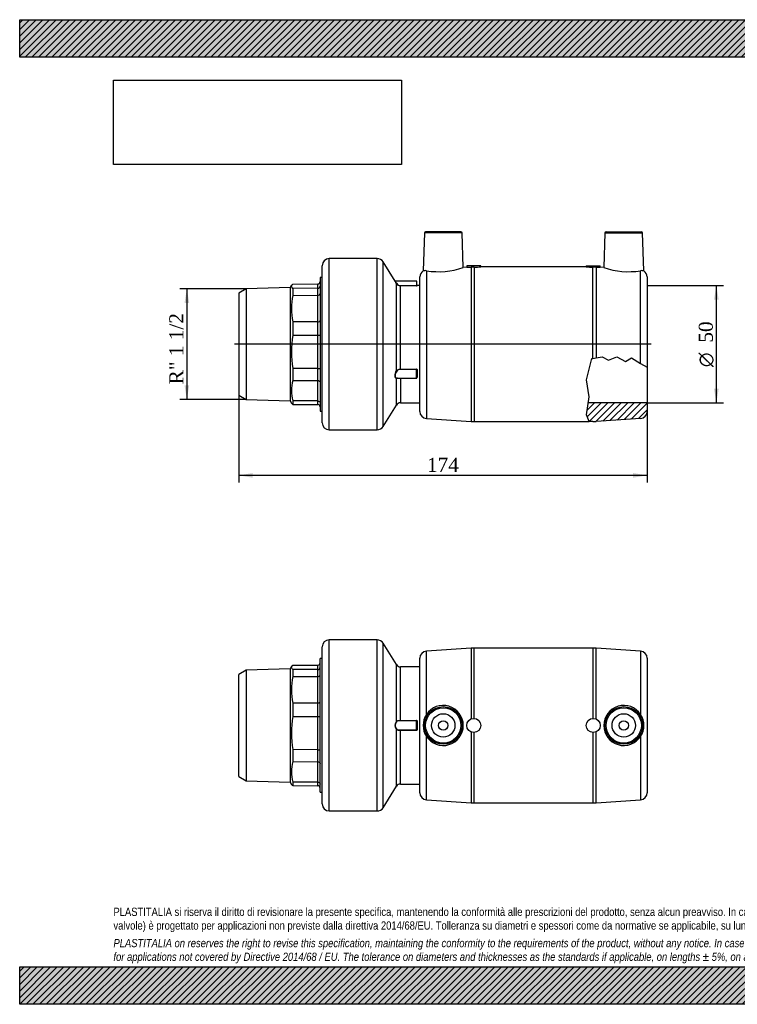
# Model space of a CAD drawing. Header units: millimetres. Extents: x 0 to 594, y 0 to 420.
# Tile 1 of 2: x 0 to 306, y 0 to 420. Entities that reach past the tile are written whole.
import ezdxf
from ezdxf.enums import TextEntityAlignment as Align
from ezdxf.lldxf.tags import DXFTag

# ---------------------------------------------------------------- set-up
doc = ezdxf.new("R2010")
doc.units = ezdxf.units.MM
doc.header["$LTSCALE"] = 2
for name, color, linetype in [('Default', 7, 'Continuous'), ('DV3_Default', 7, 'Continuous'), ('IOM050C', 7, 'Continuous'), ('MP050C', 7, 'Continuous'), ('PARTE_PE_050', 7, 'Continuous')]:
    doc.layers.add(name, color=color, linetype=linetype)
doc.styles.add('SEACAD_Solid_Edge_ANSI1_Symbols', font='semeca1.ttf')
doc.styles.add('SEACAD_Times_New_Roman', font='times.ttf')
tags = doc.linetypes.add('CENTER2', pattern=[28.575, 19.05, -3.175, 3.175, -3.175]).pattern_tags.tags
tags[10:11] = [DXFTag(74, 4), DXFTag(75, 0), DXFTag(340, '0'), DXFTag(46, 0.0), DXFTag(50, 0.0), DXFTag(44, 0.0), DXFTag(45, 0.0)]
tags[8:9] = [DXFTag(74, 4), DXFTag(75, 0), DXFTag(340, '0'), DXFTag(46, 0.0), DXFTag(50, 0.0), DXFTag(44, 0.0), DXFTag(45, 0.0)]
tags[6:7] = [DXFTag(74, 4), DXFTag(75, 0), DXFTag(340, '0'), DXFTag(46, 0.0), DXFTag(50, 0.0), DXFTag(44, 0.0), DXFTag(45, 0.0)]
tags[4:5] = [DXFTag(74, 4), DXFTag(75, 0), DXFTag(340, '0'), DXFTag(46, 0.0), DXFTag(50, 0.0), DXFTag(44, 0.0), DXFTag(45, 0.0)]
doc.dimstyles.new('ANSImm', dxfattribs={"dimtxt": 6, "dimasz": 6, "dimexe": 3, "dimexo": 0, "dimgap": 1.5, "dimtad": 1, "dimdec": 0, "dimdsep": 46, "dimtxsty": 'SEACAD_Times_New_Roman', "dimblk1": '_SE_FILLED', "dimblk2": '_SE_FILLED', "dimsah": 1, "dimcen": 3, "dimazin": 0, "dimtfac": 0.85, "dimtdec": 3, "dimtofl": 0, "dimtmove": 0, "dimatfit": 3, "dimfxl": 1, "dimarcsym": 0})
picture_1 = doc.add_image_def('image1.jpg', size_in_pixel=(4302, 1260))

# ---------------------------------------------------------------- blocks, each defined once
blk = doc.blocks.new('SE')
at = {"layer": 'IOM050C', "color": 7, "linetype": 'Continuous'}
for p, q in [((128.16, 90.46), (128.16, 147.46)), ((129.06, 147.46), (128.16, 147.46)), ((115.46, 143.15), (96.66, 142.56)), ((116.03, 144.13), (115.46, 143.15)), ((115.46, 143.15), (115.46, 94.77)), ((116.48, 144.63), (127.17, 144.67)), ((127.17, 142.81), (116.48, 142.76)), ((127.17, 142.81), (127.17, 144.67)), ((127.17, 139.84), (127.17, 142.81)), ((96.66, 142.56), (93.46, 140.72)), ((93.46, 97.2), (93.46, 140.72)), ((96.66, 142.56), (96.66, 95.36)), ((116.48, 142.76), (116.48, 139.81)), ((116.48, 139.81), (127.17, 139.84)), ((127.17, 128.51), (127.17, 139.84)), ((127.17, 128.51), (116.48, 128.49)), ((116.48, 128.49), (116.48, 122.78)), ((127.17, 122.78), (127.17, 128.51)), ((116.48, 122.78), (127.17, 122.78)), ((127.17, 108.62), (127.17, 122.78)), ((127.17, 108.62), (116.48, 108.63)), ((116.48, 108.63), (116.48, 103.51)), ((127.17, 103.48), (127.17, 108.62)), ((116.48, 103.51), (127.17, 103.48)), ((127.17, 94.78), (127.17, 103.48)), ((93.46, 97.2), (96.66, 95.36)), ((96.66, 95.36), (115.46, 94.77)), ((115.46, 94.77), (116.03, 93.79)), ((127.17, 94.78), (116.48, 94.82)), ((116.48, 94.82), (116.48, 93.29)), ((116.48, 93.29), (127.17, 93.25)), ((127.17, 93.25), (127.17, 94.78)), ((128.16, 90.46), (129.06, 90.46))]:
    blk.add_line(p, q, dxfattribs=at)
for centre, radius, start, end in [((127.16, 145.68), 1, 270.5283, 0.2661), ((127.18, 143.8), 0.987, 269.4783, 359.2236), ((143.86, 134.15), 27.96, 168.3221, 191.6779), ((159.41, 115.7), 43.51, 170.6437, 189.3563), ((127.38, 163.48), 40.7, 269.7009, 271.1025), ((132.48, 99.17), 16.58, 164.8177, 195.1823), ((127.16, 92.24), 1, 359.7339, 89.4717)]:
    blk.add_arc(centre, radius, start, end, dxfattribs=at)
for points in [[(116.48, 142.76), (116.1, 143.07), (115.7, 143.69), (116.1, 144.31), (116.48, 144.63)], [(116.02, 93.8), (116.12, 93.63), (116.27, 93.46), (116.48, 93.29)]]:
    blk.add_open_spline(points, degree=3, dxfattribs=at)
for points in [[(127.17, 139.84), (127.3, 139.84), (127.43, 139.86), (127.67, 139.93), (127.78, 139.99), (127.97, 140.12), (128.04, 140.2), (128.14, 140.37), (128.16, 140.47), (128.16, 140.56)], [(127.17, 128.51), (127.3, 128.51), (127.43, 128.52), (127.67, 128.57), (127.78, 128.61), (127.97, 128.7), (128.04, 128.76), (128.14, 128.88), (128.16, 128.94), (128.16, 129.01)], [(127.17, 108.62), (127.3, 108.62), (127.43, 108.61), (127.67, 108.58), (127.78, 108.56), (127.97, 108.51), (128.04, 108.48), (128.14, 108.42), (128.16, 108.38), (128.16, 108.35)], [(127.17, 103.48), (127.3, 103.48), (127.43, 103.46), (127.67, 103.38), (127.78, 103.33), (127.97, 103.2), (128.04, 103.12), (128.14, 102.95), (128.16, 102.86), (128.16, 102.77)], [(127.17, 94.78), (127.3, 94.78), (127.43, 94.76), (127.67, 94.67), (127.78, 94.6), (127.97, 94.44), (128.04, 94.34), (128.14, 94.13), (128.16, 94.02), (128.16, 93.9)]]:
    blk.add_open_spline(points, degree=3, knots=[0, 0, 0, 0, 0.25, 0.25, 0.5, 0.5, 0.75, 0.75, 1, 1, 1, 1], dxfattribs=at)
at = {"layer": 'MP050C', "color": 7, "linetype": 'Continuous'}
for p, q in [((192.55, 151.91), (173.51, 150.65)), ((192.55, 151.91), (192.55, 121.72)), ((193.88, 121.95), (193.88, 151.96)), ((244.55, 151.96), (193.88, 151.96)), ((244.55, 151.96), (244.55, 121.95)), ((245.88, 121.72), (245.88, 151.91)), ((264.91, 150.65), (245.88, 151.91)), ((170.71, 90.27), (170.71, 147.65)), ((173.51, 123.63), (173.51, 150.65)), ((264.91, 150.65), (264.91, 123.63)), ((267.71, 147.65), (267.71, 90.27)), ((173.51, 87.27), (173.51, 114.29)), ((192.55, 116.19), (192.55, 86)), ((193.88, 85.96), (193.88, 115.96)), ((244.55, 115.96), (244.55, 85.96)), ((245.88, 86), (245.88, 116.19)), ((264.91, 114.29), (264.91, 87.27)), ((173.51, 87.27), (192.55, 86)), ((193.88, 85.96), (244.55, 85.96)), ((245.88, 86), (264.91, 87.27))]:
    blk.add_line(p, q, dxfattribs=at)
for centre, radius in [((180.71, 118.96), 8.02), ((180.71, 118.96), 7.52), ((257.71, 118.96), 8.02), ((257.71, 118.96), 7.52), ((180.71, 118.96), 5), ((193.71, 118.96), 3), ((244.71, 118.96), 3), ((257.71, 118.96), 5), ((180.71, 118.96), 2), ((257.71, 118.96), 2)]:
    blk.add_circle(centre, radius, dxfattribs=at)
for centre, radius, start, end in [((193.88, 131.96), 20, 90, 93.8141), ((244.55, 131.96), 20, 86.1859, 90), ((173.71, 147.65), 3, 93.8141, 180), ((264.71, 147.65), 3, 0, 86.1859), ((180.69, 118.96), 8.56, 213.0614, 146.9386), ((257.74, 118.96), 8.56, 33.0617, 326.9383), ((180.7, 118.96), 8.57, 146.9634, 213.0366), ((257.73, 118.96), 8.57, 326.9634, 33.0366), ((173.71, 90.27), 3, 180, 266.1859), ((264.71, 90.27), 3, 273.8141, 0), ((193.88, 105.96), 20, 266.1859, 270), ((244.55, 105.96), 20, 270, 273.8141)]:
    blk.add_arc(centre, radius, start, end, dxfattribs=at)
at = {"layer": 'PARTE_PE_050', "color": 7, "linetype": 'Continuous'}
for p, q in [((132.06, 82.46), (132.06, 155.46)), ((152.52, 155.46), (132.06, 155.46)), ((152.52, 82.46), (152.52, 155.46)), ((129.06, 85.46), (129.06, 152.46)), ((155.06, 83.87), (155.06, 154.05)), ((160.77, 144.9), (155.06, 154.05)), ((160.77, 120.8), (160.77, 144.9)), ((162.46, 121.05), (162.46, 143.96)), ((170.71, 143.96), (162.46, 143.96)), ((162.46, 121.05), (169.36, 121.05)), ((162.46, 120.96), (162.46, 121.05)), ((169.36, 120.96), (162.46, 120.96)), ((169.36, 120.96), (169.36, 121.05)), ((169.36, 116.96), (169.36, 120.96)), ((169.46, 120.86), (169.46, 117.06)), ((169.56, 120.85), (169.56, 117.07)), ((160.77, 93.02), (160.77, 117.12)), ((162.46, 116.96), (169.36, 116.96)), ((162.46, 116.87), (162.46, 116.96)), ((169.36, 116.87), (162.46, 116.87)), ((162.46, 93.96), (162.46, 116.87)), ((169.36, 116.87), (169.36, 116.96)), ((155.06, 83.87), (160.77, 93.02)), ((162.46, 93.96), (170.71, 93.96)), ((132.06, 82.46), (152.52, 82.46))]:
    blk.add_line(p, q, dxfattribs=at)
for centre, radius, start, end in [((132.06, 152.46), 3, 90, 180), ((152.52, 152.46), 3, 31.9463, 90), ((162.46, 145.96), 2, 211.9463, 270), ((163.01, 118.96), 2.9, 140.7336, 219.2664), ((162.87, 118.96), 2.68, 139.062, 220.938), ((169.36, 120.85), 0.2, 359.9496, 89.9756), ((169.36, 120.86), 0.101, 359.6275, 89.7122), ((169.36, 117.07), 0.2, 270.0245, 0.0504), ((169.36, 117.06), 0.101, 270.3091, 0.3513), ((162.46, 91.96), 2, 90, 148.0537), ((132.06, 85.46), 3, 180, 270), ((152.52, 85.46), 3, 270, 328.0537)]:
    blk.add_arc(centre, radius, start, end, dxfattribs=at)
for centre, major_axis, ratio, start_param, end_param in [((160.85, 120.8), (-0.0676, 0.0737), 0.776648, 0.993347, 2.273484), ((169.56, 120.86), (-0.1, 0), 0.075574, 0, 1.570796), ((160.85, 117.12), (-0.0676, -0.0737), 0.776648, 4.009701, 5.289839), ((169.56, 117.06), (-0.1, 0), 0.075574, 4.712389, 6.283185)]:
    blk.add_ellipse(centre, major_axis=major_axis, ratio=ratio, start_param=start_param, end_param=end_param, dxfattribs=at)
for points, knots in [([(160.77, 120.8), (160.85, 120.87), (160.95, 120.92), (161.19, 120.99), (161.33, 121.01), (161.62, 121.04), (161.79, 121.04), (162.12, 121.05), (162.29, 121.05), (162.46, 121.05)], [0, 0, 0, 0, 0.25, 0.25, 0.5, 0.5, 0.75, 0.75, 1, 1, 1, 1]), ([(162.46, 120.96), (162.3, 120.96), (162.14, 120.96), (161.83, 120.95), (161.67, 120.95), (161.39, 120.92), (161.26, 120.9), (161.03, 120.83), (160.93, 120.78), (160.85, 120.71)], [0, 0, 0, 0, 0.25, 0.25, 0.5, 0.5, 0.75, 0.75, 1, 1, 1, 1]), ([(162.46, 116.87), (162.29, 116.87), (162.12, 116.87), (161.78, 116.88), (161.62, 116.88), (161.32, 116.91), (161.19, 116.93), (160.95, 117), (160.85, 117.05), (160.77, 117.12)], [0, 0, 0, 0, 0.25, 0.25, 0.5, 0.5, 0.75, 0.75, 1, 1, 1, 1]), ([(160.85, 117.21), (160.93, 117.14), (161.03, 117.09), (161.26, 117.02), (161.39, 117), (161.81, 116.96), (162.14, 116.96), (162.46, 116.96)], [0, 0, 0, 0, 0.25, 0.25, 0.5, 0.5, 1, 1, 1, 1])]:
    blk.add_open_spline(points, degree=3, knots=knots, dxfattribs=at)
blk = doc.blocks.new('SE2')
at = {"layer": 'MP050C', "linetype": 'Continuous'}
h = blk.add_hatch(dxfattribs=at)
h.set_pattern_fill('LINE', scale=0.62992, angle=45, style=0)
edge = h.paths.add_edge_path()
edge.add_line((241.82, 251.42), (243, 248.57))
edge.add_line((243, 248.57), (244.55, 248.57))
edge.add_arc((244.55, 268.57), 20, 270, 273.8141)
edge.add_line((245.88, 248.61), (264.91, 249.88))
edge.add_arc((264.71, 252.87), 3, 273.8141, 360)
edge.add_line((267.71, 252.87), (267.71, 256.57))
edge.add_line((267.71, 256.57), (242.57, 256.57))
edge.add_line((242.57, 256.57), (241.82, 251.42))
at = {"layer": 'DV3_Default', "color": 7, "linetype": 'CENTER2'}
blk.add_line((269.46, 281.57), (91.71, 281.57), dxfattribs=at)
at = {"layer": 'IOM050C', "color": 7, "linetype": 'Continuous'}
for p, q in [((116.02, 306.73), (115.46, 305.76)), ((116.48, 307.23), (127.17, 307.28)), ((127.17, 305.42), (127.17, 307.28)), ((128.16, 310.07), (128.16, 253.07)), ((129.06, 310.07), (128.16, 310.07)), ((96.66, 305.17), (93.46, 303.32)), ((93.46, 303.32), (93.46, 259.81)), ((115.46, 305.76), (96.66, 305.17)), ((96.66, 305.17), (96.66, 257.97)), ((115.46, 305.76), (115.46, 257.37)), ((127.17, 305.42), (116.48, 305.37)), ((116.48, 305.37), (116.48, 302.41)), ((116.48, 302.41), (127.17, 302.45)), ((127.17, 302.45), (127.17, 305.42)), ((127.17, 291.12), (127.17, 302.45)), ((127.17, 291.12), (116.48, 291.09)), ((116.48, 291.09), (116.48, 285.38)), ((127.17, 285.38), (127.17, 291.12)), ((116.48, 285.38), (127.17, 285.38)), ((127.17, 271.22), (127.17, 285.38)), ((127.17, 271.22), (116.48, 271.24)), ((116.48, 271.24), (116.48, 266.12)), ((127.17, 266.08), (127.17, 271.22)), ((116.48, 266.12), (127.17, 266.08)), ((127.17, 257.39), (127.17, 266.08)), ((93.46, 259.81), (96.66, 257.97)), ((96.66, 257.97), (115.46, 257.37)), ((115.46, 257.37), (116.02, 256.4)), ((127.17, 257.39), (116.48, 257.43)), ((116.48, 257.43), (116.48, 255.9)), ((127.17, 255.85), (127.17, 257.39)), ((116.48, 255.9), (127.17, 255.85)), ((128.16, 253.07), (129.06, 253.07))]:
    blk.add_line(p, q, dxfattribs=at)
for centre, radius, start, end in [((127.16, 308.29), 1, 270.5295, 0.2649), ((143.86, 296.75), 27.96, 168.3221, 191.6779), ((127.18, 306.4), 0.987, 269.4759, 359.2261), ((159.41, 278.31), 43.51, 170.6437, 189.3563), ((127.39, 324.65), 39.27, 269.6753, 271.1281), ((132.48, 261.77), 16.58, 164.8177, 195.1823), ((127.16, 254.85), 1, 359.7351, 89.4705)]:
    blk.add_arc(centre, radius, start, end, dxfattribs=at)
for points in [[(116.48, 305.37), (116.1, 305.68), (115.7, 306.3), (116.1, 306.92), (116.48, 307.23)], [(116.02, 256.4), (116.12, 256.24), (116.27, 256.07), (116.48, 255.9)]]:
    blk.add_open_spline(points, degree=3, dxfattribs=at)
for points in [[(127.17, 302.45), (127.43, 302.45), (127.69, 302.53), (128.06, 302.79), (128.16, 302.98), (128.16, 303.17)], [(127.17, 291.12), (127.43, 291.12), (127.69, 291.17), (128.06, 291.36), (128.16, 291.49), (128.16, 291.62)], [(127.17, 271.22), (127.43, 271.22), (127.69, 271.19), (128.06, 271.1), (128.16, 271.03), (128.16, 270.96)], [(127.17, 266.08), (127.43, 266.08), (127.69, 266), (128.06, 265.74), (128.16, 265.56), (128.16, 265.37)], [(127.17, 257.39), (127.43, 257.39), (127.69, 257.29), (128.06, 256.97), (128.16, 256.74), (128.16, 256.51)]]:
    blk.add_open_spline(points, degree=3, knots=[0, 0, 0, 0, 0.5, 0.5, 1, 1, 1, 1], dxfattribs=at)
at = {"layer": 'MP050C', "color": 7, "linetype": 'Continuous'}
for p, q in [((172.7, 329.08), (172.13, 312.81)), ((188.73, 329.08), (172.7, 329.08)), ((188.23, 329.57), (173.2, 329.57)), ((189.25, 314.3), (188.73, 329.08)), ((249.7, 329.08), (249.18, 314.3)), ((249.7, 329.08), (265.73, 329.08)), ((250.2, 329.57), (265.23, 329.57)), ((266.3, 312.81), (265.73, 329.08)), ((196.71, 315.07), (190.71, 315.07)), ((190.71, 315.07), (190.71, 314.4)), ((196.71, 314.57), (196.71, 315.07)), ((241.71, 315.07), (247.71, 315.07)), ((241.71, 315.07), (241.71, 314.57)), ((247.71, 314.4), (247.71, 315.07)), ((173.51, 312.91), (173.51, 249.88)), ((190.71, 314.4), (189.24, 314.3)), ((192.55, 314.41), (192.55, 248.61)), ((193.88, 314.43), (193.88, 248.57)), ((241.71, 314.57), (196.71, 314.57)), ((244.55, 275.5), (244.55, 314.43)), ((245.88, 314.41), (245.88, 275.71)), ((249.18, 314.3), (247.71, 314.4)), ((264.91, 273.4), (264.91, 312.91)), ((170.71, 252.87), (170.71, 310.26)), ((267.71, 310.26), (267.71, 271.73)), ((241.82, 266.37), (244.07, 275.43)), ((244.07, 275.43), (244.55, 275.5)), ((244.55, 275.5), (245.88, 275.71)), ((245.88, 275.71), (248.5, 276.12)), ((248.5, 276.12), (251.23, 274.74)), ((251.23, 274.74), (254.75, 276.12)), ((254.75, 276.12), (258.42, 274.21)), ((258.42, 274.21), (261.03, 275.71)), ((261.03, 275.71), (264.91, 273.4)), ((264.91, 273.4), (267.71, 271.73)), ((267.71, 271.73), (267.71, 256.57)), ((242.95, 259.15), (241.82, 266.37)), ((241.82, 251.42), (242.95, 259.15)), ((267.71, 256.57), (242.57, 256.57)), ((267.71, 256.57), (267.71, 252.87)), ((173.51, 249.88), (192.55, 248.61)), ((193.88, 248.57), (243, 248.57)), ((243, 248.57), (241.82, 251.42)), ((244.55, 248.57), (243, 248.57)), ((264.91, 249.88), (245.88, 248.61))]:
    blk.add_line(p, q, dxfattribs=at)
for centre, radius, start, end in [((173.2, 329.07), 0.5, 90, 178), ((188.23, 329.07), 0.5, 2, 90), ((250.2, 329.07), 0.5, 90, 178), ((265.23, 329.07), 0.5, 2, 90), ((173.71, 310.26), 3, 121.8529, 180), ((173.01, 310.21), 2.74, 79.4573, 108.8243), ((178.63, 344.63), 32.13, 260.8399, 289.2939), ((194.13, 263.98), 50.45, 90.2886, 91.7999), ((193.7, 347.62), 33.19, 270.3018, 275.2021), ((244.72, 347.62), 33.19, 264.7979, 269.6982), ((244.29, 263.98), 50.45, 88.2002, 89.7114), ((259.81, 344.72), 32.22, 250.7447, 279.1215), ((265.41, 310.21), 2.74, 71.1757, 100.5427), ((264.71, 310.26), 3, 0, 58.1473), ((173.71, 252.87), 3, 180, 266.1859), ((264.71, 252.87), 3, 273.8141, 0), ((193.88, 268.57), 20, 266.1859, 270), ((244.55, 268.57), 20, 270, 273.8141)]:
    blk.add_arc(centre, radius, start, end, dxfattribs=at)
for points, knots in [([(190.71, 314.4), (190.71, 314.4), (190.89, 314.39), (191.54, 314.39), (192, 314.39), (192.55, 314.41)], [0.5000396, 0.5000396, 0.5000396, 0.5000396, 0.75, 0.75, 1, 1, 1, 1]), ([(245.88, 314.41), (246.42, 314.39), (246.89, 314.39), (247.54, 314.39), (247.71, 314.4), (247.71, 314.4), (247.71, 314.4), (247.71, 314.4)], [0, 0, 0, 0, 0.25, 0.25, 0.5, 0.5, 0.5000396, 0.5000396, 0.5000396, 0.5000396])]:
    blk.add_open_spline(points, degree=3, knots=knots, dxfattribs=at)
at = {"layer": 'PARTE_PE_050', "color": 7, "linetype": 'Continuous'}
for p, q in [((129.06, 248.07), (129.06, 315.07)), ((132.06, 245.07), (132.06, 318.07)), ((152.52, 318.07), (132.06, 318.07)), ((152.52, 245.07), (152.52, 318.07)), ((155.06, 246.48), (155.06, 316.65)), ((160.13, 308.53), (155.06, 316.65)), ((169.36, 308.49), (160.21, 308.49)), ((160.77, 270.22), (160.77, 307.44)), ((169.36, 308.49), (169.36, 306.57)), ((169.46, 306.59), (169.46, 308.39)), ((162.46, 306.57), (169.36, 306.57)), ((162.46, 306.48), (162.46, 306.57)), ((169.36, 306.48), (162.46, 306.48)), ((162.46, 270.92), (162.46, 306.48)), ((169.36, 306.48), (169.36, 306.57)), ((169.56, 306.5), (169.56, 306.57)), ((170.71, 306.57), (169.56, 306.57)), ((162.46, 270.92), (169.36, 270.92)), ((162.46, 270.79), (162.46, 270.92)), ((169.36, 270.79), (162.46, 270.79)), ((169.36, 270.79), (169.36, 270.92)), ((169.36, 267.11), (169.36, 270.79)), ((169.46, 270.7), (169.46, 267.21)), ((169.56, 270.74), (169.56, 267.47)), ((160.77, 255.62), (160.77, 267.04)), ((160.83, 267.11), (169.36, 267.11)), ((162.46, 267.11), (162.46, 256.57)), ((162.46, 256.57), (170.71, 256.57)), ((155.06, 246.48), (160.77, 255.62)), ((132.06, 245.07), (152.52, 245.07))]:
    blk.add_line(p, q, dxfattribs=at)
for centre, radius, start, end in [((132.06, 315.07), 3, 90, 180), ((152.52, 315.07), 3, 31.9463, 90), ((160.21, 308.59), 0.1, 209.9034, 270.5315), ((221.05, 345.22), 71.06, 211.1221, 212.1055), ((162.46, 308.45), 1.97, 210.7321, 270.0689), ((162.45, 308.47), 1.89, 212.5626, 270.5394), ((169.36, 308.39), 0.1, 0, 90), ((169.56, 306.67), 0.1, 180, 270), ((169.37, 270.73), 0.191, 2.9519, 92.6241), ((169.36, 270.69), 0.0988, 0.582, 90.6751), ((162.91, 258.85), 8.46, 102.2398, 104.6619), ((169.36, 267.21), 0.1, 270, 0), ((162.46, 254.57), 2, 90, 148.0537), ((132.06, 248.07), 3, 180, 270), ((152.52, 248.07), 3, 270, 328.0537)]:
    blk.add_arc(centre, radius, start, end, dxfattribs=at)
for centre, major_axis, ratio, start_param, end_param in [((160.85, 307.5), (-0.0858, -0.0513), 0.42576, 0.041437, 1.321575), ((169.56, 306.59), (-0.1, 0), 0.99714, 0, 1.570796), ((160.85, 270.2), (-0.0852, 0.0523), 0.459717, 0.565455, 1.845593), ((169.56, 270.7), (-0.1, 0), 0.433121, 4.712389, 6.283185), ((160.85, 267.01), (0.0042, -0.0999), 0.885477, 3.203799, 4.374077), ((169.56, 267.41), (-0.1, 0), 0.564019, 4.712389, 6.283185)]:
    blk.add_ellipse(centre, major_axis=major_axis, ratio=ratio, start_param=start_param, end_param=end_param, dxfattribs=at)
for points, knots in [([(160.77, 307.44), (160.58, 307.75), (160.42, 308.02), (160.19, 308.42), (160.13, 308.53), (160.13, 308.53)], [0, 0, 0, 0, 0.25, 0.25, 0.4990955, 0.4990955, 0.4990955, 0.4990955]), ([(169.36, 306.57), (169.37, 306.57), (169.38, 306.57), (169.38, 306.57), (169.4, 306.58), (169.41, 306.58), (169.42, 306.58), (169.43, 306.58), (169.43, 306.58), (169.44, 306.58), (169.45, 306.58), (169.45, 306.59), (169.46, 306.59), (169.46, 306.59), (169.46, 306.59), (169.46, 306.59)], [0, 0, 0, 0, 0.132895, 0.132895, 0.132895, 0.345666, 0.345666, 0.345666, 0.561604, 0.561604, 0.561604, 0.780165, 0.780165, 0.780165, 1, 1, 1, 1]), ([(169.36, 306.48), (169.42, 306.48), (169.47, 306.48), (169.54, 306.49), (169.56, 306.49), (169.56, 306.5)], [0, 0, 0, 0, 0.5, 0.5, 1, 1, 1, 1]), ([(160.77, 267.04), (160.58, 267.03), (160.42, 267.11), (160.19, 267.47), (160.13, 267.74), (160.13, 268.43), (160.19, 268.82), (160.42, 269.57), (160.58, 269.92), (160.77, 270.22)], [0, 0, 0, 0, 0.25, 0.25, 0.5, 0.5, 0.75, 0.75, 1, 1, 1, 1]), ([(160.85, 270.14), (160.67, 269.86), (160.51, 269.53), (160.28, 268.82), (160.21, 268.44), (160.21, 267.78), (160.28, 267.52), (160.5, 267.18), (160.66, 267.11), (160.83, 267.11)], [0, 0, 0, 0, 0.25, 0.25, 0.5, 0.5, 0.75, 0.75, 0.9898587, 0.9898587, 0.9898587, 0.9898587]), ([(160.77, 270.22), (160.93, 270.48), (161.18, 270.66), (161.77, 270.87), (162.11, 270.92), (162.46, 270.92)], [0, 0, 0, 0, 0.5, 0.5, 1, 1, 1, 1]), ([(162.46, 270.79), (162.14, 270.79), (161.81, 270.75), (161.25, 270.56), (161.01, 270.39), (160.85, 270.14)], [0, 0, 0, 0, 0.5, 0.5, 1, 1, 1, 1]), ([(169.46, 267.32), (169.48, 267.33), (169.49, 267.34), (169.54, 267.38), (169.56, 267.42), (169.56, 267.47)], [0.333411, 0.333411, 0.333411, 0.333411, 0.5, 0.5, 1, 1, 1, 1])]:
    blk.add_open_spline(points, degree=3, knots=knots, dxfattribs=at)
blk = doc.blocks.new('GDimGGroup')
at = {"layer": 'Default', "linetype": 'Continuous'}
for points in [[(298.22, 300.57), (297.22, 306.57), (296.22, 300.57)], [(298.22, 262.57), (296.22, 262.57), (297.22, 256.57)]]:
    blk.add_hatch(color=7, dxfattribs=at).paths.add_polyline_path(points)
at = {"layer": 'Default', "color": 7, "linetype": 'Continuous'}
for p, q in [((267.71, 306.57), (300.22, 306.57)), ((297.22, 256.57), (297.22, 306.57)), ((267.71, 256.57), (300.22, 256.57))]:
    blk.add_line(p, q, dxfattribs=at)
for s, style, p in [('50', 'SEACAD_Times_New_Roman', (289.72, 282.24)), ('O', 'SEACAD_Solid_Edge_ANSI1_Symbols', (289.72, 271.8))]:
    blk.add_text(s, height=6, rotation=90, dxfattribs=dict(at, style=style)).set_placement(p, align=Align.TOP_LEFT)
blk = doc.blocks.new('DMBLK14')
at = {"layer": 'Default', "linetype": 'Continuous'}
for points in [[(99.46, 224.62), (99.46, 226.62), (93.46, 225.62)], [(261.71, 224.62), (267.71, 225.62), (261.71, 226.62)]]:
    blk.add_hatch(color=7, dxfattribs=at).paths.add_polyline_path(points)
at = {"layer": 'Default', "color": 7, "linetype": 'Continuous'}
for p, q in [((93.46, 259.81), (93.46, 222.62)), ((267.71, 252.87), (267.71, 222.62)), ((267.71, 225.62), (93.46, 225.62))]:
    blk.add_line(p, q, dxfattribs=at)
at = {"layer": 'Default', "color": 7, "linetype": 'Continuous', "style": 'SEACAD_Times_New_Roman'}
blk.add_text('174', height=6, dxfattribs=at).set_placement((173.76, 233.12), align=Align.TOP_LEFT)
blk = doc.blocks.new('_SE_FILLED')
at = {"color": 0}
blk.add_line((0, 0), (-1, 0), dxfattribs=at)
blk.add_solid([(0, 0), (-1, -0.1665), (-1, 0.1665), (0, 0)], dxfattribs=at)
blk = doc.blocks.new('GDimGGroup1')
at = {"layer": 'Default', "linetype": 'Continuous'}
for points in [[(70.32, 299.17), (72.32, 299.17), (71.32, 305.17)], [(70.32, 263.97), (71.32, 257.97), (72.32, 263.97)]]:
    blk.add_hatch(color=7, dxfattribs=at).paths.add_polyline_path(points)
at = {"layer": 'Default', "color": 7, "linetype": 'Continuous'}
for p, q in [((96.66, 305.17), (68.32, 305.17)), ((71.32, 305.17), (71.32, 257.97)), ((96.66, 257.97), (68.32, 257.97))]:
    blk.add_line(p, q, dxfattribs=at)
at = {"layer": 'Default', "color": 7, "linetype": 'Continuous', "style": 'SEACAD_Times_New_Roman'}
blk.add_text('R" 1 1/2', height=6, rotation=90, dxfattribs=at).set_placement((63.82, 264.47), align=Align.TOP_LEFT)

msp = doc.modelspace()

# ---------------------------------------------------------------- hatches: boundary and pattern name
at = {"layer": 'Default', "linetype": 'Continuous'}
h = msp.add_hatch(dxfattribs=at)
h.set_pattern_fill('LINE', scale=0.62992, angle=45, style=0)
h.paths.add_polyline_path([(594, 404), (594, 420), (0, 420), (0, 404)])
for points in [[(594, 404), (594, 420), (0, 420), (0, 404)], [(594, 0), (594, 16), (0, 16), (0, 0)]]:
    msp.add_hatch(color=7, dxfattribs=at).paths.add_polyline_path(points)
h = msp.add_hatch(dxfattribs=at)
h.set_pattern_fill('LINE', scale=0.62992, angle=45, style=0)
h.paths.add_polyline_path([(594, 0), (594, 16), (0, 16), (0, 0)])

# ---------------------------------------------------------------- linework, layer by layer
at = {"layer": 'Default', "color": 7, "linetype": 'Continuous'}
for p, q in [((0, 420), (594, 420)), ((0, 404), (0, 420)), ((594, 404), (0, 404)), ((0, 16), (594, 16)), ((0, 0), (0, 16)), ((594, 0), (0, 0))]:
    msp.add_line(p, q, dxfattribs=at)

# ---------------------------------------------------------------- block references
at = {"layer": 'Default'}
for name in ['SE2', 'GDimGGroup1', 'GDimGGroup', 'SE']:
    msp.add_blockref(name, (0, 0), dxfattribs=at)

# ---------------------------------------------------------------- texts
at = {"layer": 'Default', "insert": (40, 41.2), "char_height": 3.5, "width": 514, "attachment_point": 1}
msp.add_mtext("{\\fArial Narrow|b0||i0||c0|p34;\\C7;\\H3.5;\\W1.;PLASTITALIA si riserva il diritto di revisionare la presente specifica, mantenendo la conformità alle prescrizioni del prodotto, senza alcun preavviso. In caso di assegnazione d'ordine si riserva di compiere una più dettagliata analisi tecnico/qualitativa. Il presente prodotto (ad esclusione delle \\P}{\\fArial Narrow|b0||i0||c0|p34;\\C7;\\H3.5;\\W1.;valvole) è progettato per applicazioni non previste dalla direttiva 2014/68/EU. Tolleranza su diametri e spessori come da normative se applicabile, su lunghezze ±5%, su angoli ±2°, se non diversamente specificato.\\P}{\\fArial Narrow|b0||i0||c0|p34;\\C7;\\H1.;\\W1.;   \\P}{\\fArial Narrow|b0||i1||c0|p34;\\C7;\\H3.5;\\W1.;PLASTITALIA on reserves the right to revise this specification, maintaining the conformity to the requirements of the product, without any notice. In case of assignation of order on will reserve to make a more detailed analysis technical/qualitative. This product (excluding valves) is designed \\P}{\\fArial Narrow|b0||i1||c0|p34;\\C7;\\H3.5;\\W1.;for applications not covered by Directive 2014/68 / EU. The tolerance on diameters and thicknesses as the standards if applicable, on lengths ± 5%, on angles ± 2 °, unless otherwise indicated.\\P}", dxfattribs=at)

# ---------------------------------------------------------------- dimensions: what is measured, and where the dimension line sits
at = {"layer": 'Default', "color": 7, "linetype": 'Continuous'}
dim = msp.add_linear_dim(base=(93.46, 225.62), p1=(267.71, 256.57), p2=(93.46, 259.81), text='\\A1;<>', dimstyle='ANSImm', dxfattribs=at)
dim.commit()
dim.dimension.update_dxf_attribs({"geometry": 'DMBLK14', "text_midpoint": (180.59, 225.62), "dimtype": 160})

# ---------------------------------------------------------------- pictures from other files: only their frames are drawn
image = msp.add_image(picture_1, insert=(40, 358.21), size_in_units=(122.91, 36))
image.dxf.flags = 7

doc.saveas('drawing.dxf')
